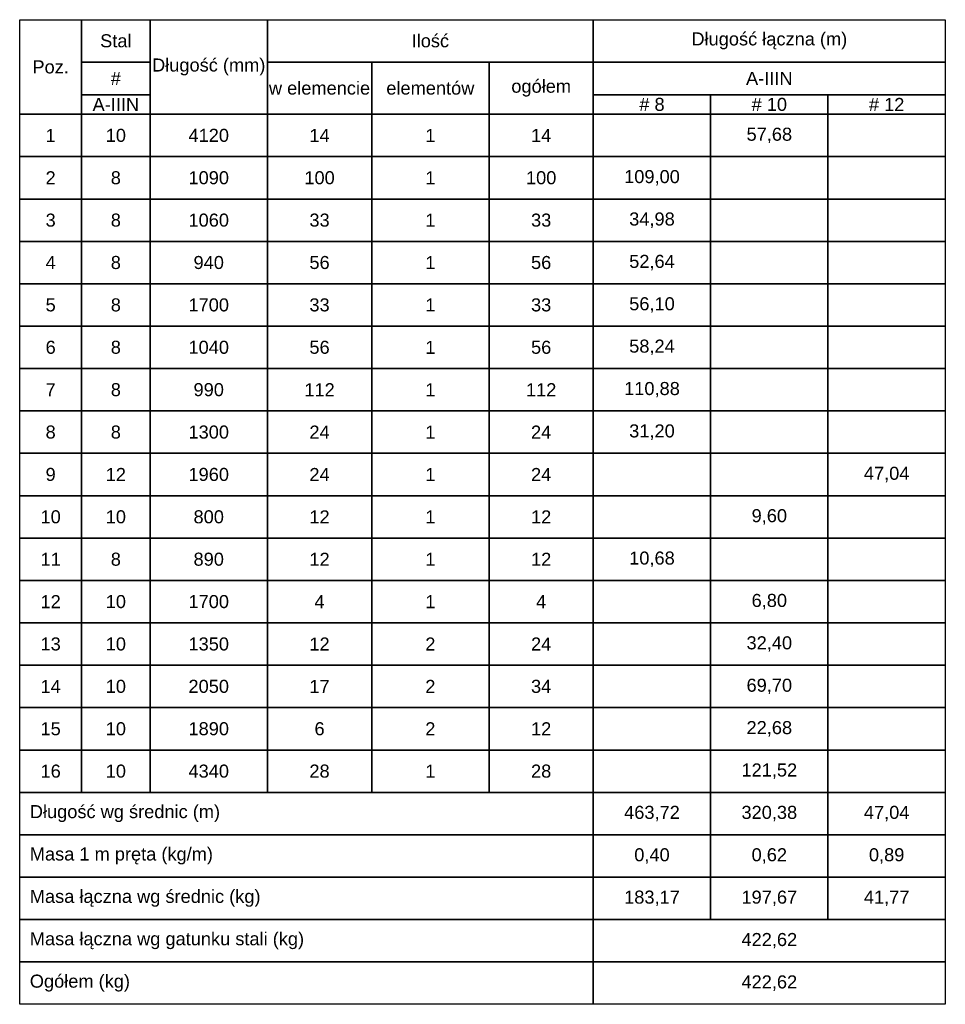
# Model space of a CAD drawing. Extents: x -1474 to 455485, y -109057 to 75879.
# Tile 21 of 22: x 426977 to 429817, y -80780 to -77760. Entities that reach past the tile are written whole.
import ezdxf

# ---------------------------------------------------------------- set-up
doc = ezdxf.new("R2010")
doc.units = 0
doc.header["$LTSCALE"] = 10
doc.header["$MEASUREMENT"] = 0
doc.layers.add('RCAD_tabele zbrojenia', color=7, linetype='Continuous')
doc.styles.add('style2', font='arial.ttf', dxfattribs={"height": 40})

msp = doc.modelspace()

# ---------------------------------------------------------------- linework, layer by layer
at = {"layer": 'RCAD_tabele zbrojenia', "color": 242}
for p, q in [((426976.9252, -77759.64771), (429816.9252, -77759.64771)), ((426976.9252, -80779.64771), (426976.9252, -77759.64771)), ((426976.9252, -77759.64771), (427166.9252, -77759.64771)), ((426976.9252, -78049.64771), (426976.9252, -77759.64771)), ((427166.9252, -77759.64771), (427166.9252, -78049.64771)), ((427166.9252, -77759.64771), (427376.9252, -77759.64771)), ((427166.9252, -77889.64771), (427166.9252, -77759.64771)), ((427376.9252, -77759.64771), (427736.9252, -77759.64771)), ((427376.9252, -78049.64771), (427376.9252, -77759.64771)), ((427376.9252, -77759.64771), (427376.9252, -77889.64771)), ((427736.9252, -77759.64771), (427736.9252, -78049.64771)), ((427736.9252, -77759.64771), (428736.9252, -77759.64771)), ((427736.9252, -77889.64771), (427736.9252, -77759.64771)), ((428736.9252, -77759.64771), (428736.9252, -77889.64771)), ((428736.9252, -77759.64771), (429816.9252, -77759.64771)), ((428736.9252, -77889.64771), (428736.9252, -77759.64771)), ((429816.9252, -77759.64771), (429816.9252, -80779.64771)), ((429816.9252, -77759.64771), (429816.9252, -77889.64771)), ((427376.9252, -77889.64771), (427166.9252, -77889.64771)), ((427166.9252, -77889.64771), (427376.9252, -77889.64771)), ((427166.9252, -77989.64771), (427166.9252, -77889.64771)), ((427376.9252, -77889.64771), (427376.9252, -77989.64771)), ((428736.9252, -77889.64771), (427736.9252, -77889.64771)), ((427736.9252, -77889.64771), (428056.9252, -77889.64771)), ((427736.9252, -78049.64771), (427736.9252, -77889.64771)), ((428056.9252, -77889.64771), (428416.9252, -77889.64771)), ((428056.9252, -78049.64771), (428056.9252, -77889.64771)), ((428056.9252, -77889.64771), (428056.9252, -78049.64771)), ((428416.9252, -77889.64771), (428736.9252, -77889.64771)), ((428416.9252, -78049.64771), (428416.9252, -77889.64771)), ((428416.9252, -77889.64771), (428416.9252, -78049.64771)), ((428736.9252, -77889.64771), (428736.9252, -78049.64771)), ((429816.9252, -77889.64771), (428736.9252, -77889.64771)), ((428736.9252, -77889.64771), (429816.9252, -77889.64771)), ((428736.9252, -77989.64771), (428736.9252, -77889.64771)), ((429816.9252, -77889.64771), (429816.9252, -77989.64771)), ((427376.9252, -77989.64771), (427166.9252, -77989.64771)), ((427166.9252, -77989.64771), (427376.9252, -77989.64771)), ((427166.9252, -78049.64771), (427166.9252, -77989.64771)), ((427376.9252, -77989.64771), (427376.9252, -78049.64771)), ((429816.9252, -77989.64771), (428736.9252, -77989.64771)), ((428736.9252, -77989.64771), (429096.9252, -77989.64771)), ((428736.9252, -78049.64771), (428736.9252, -77989.64771)), ((429096.9252, -77989.64771), (429096.9252, -78049.64771)), ((429096.9252, -77989.64771), (429456.9252, -77989.64771)), ((429096.9252, -78049.64771), (429096.9252, -77989.64771)), ((429456.9252, -77989.64771), (429456.9252, -78049.64771)), ((429456.9252, -77989.64771), (429816.9252, -77989.64771)), ((429456.9252, -78049.64771), (429456.9252, -77989.64771)), ((429816.9252, -77989.64771), (429816.9252, -78049.64771)), ((427166.9252, -78049.64771), (426976.9252, -78049.64771)), ((426976.9252, -78049.64771), (427166.9252, -78049.64771)), ((426976.9252, -78179.64771), (426976.9252, -78049.64771)), ((427376.9252, -78049.64771), (427166.9252, -78049.64771)), ((427166.9252, -78049.64771), (427166.9252, -78179.64771)), ((427166.9252, -78049.64771), (427376.9252, -78049.64771)), ((427166.9252, -78179.64771), (427166.9252, -78049.64771)), ((427736.9252, -78049.64771), (427376.9252, -78049.64771)), ((427376.9252, -78049.64771), (427376.9252, -78179.64771)), ((427376.9252, -78049.64771), (427736.9252, -78049.64771)), ((427376.9252, -78179.64771), (427376.9252, -78049.64771)), ((428056.9252, -78049.64771), (427736.9252, -78049.64771)), ((427736.9252, -78049.64771), (427736.9252, -78179.64771)), ((427736.9252, -78049.64771), (428056.9252, -78049.64771)), ((427736.9252, -78179.64771), (427736.9252, -78049.64771)), ((428416.9252, -78049.64771), (428056.9252, -78049.64771)), ((428056.9252, -78049.64771), (428056.9252, -78179.64771)), ((428056.9252, -78049.64771), (428416.9252, -78049.64771)), ((428056.9252, -78179.64771), (428056.9252, -78049.64771)), ((428736.9252, -78049.64771), (428416.9252, -78049.64771)), ((428416.9252, -78049.64771), (428416.9252, -78179.64771)), ((428416.9252, -78049.64771), (428736.9252, -78049.64771)), ((428416.9252, -78179.64771), (428416.9252, -78049.64771)), ((429096.9252, -78049.64771), (428736.9252, -78049.64771)), ((428736.9252, -78049.64771), (428736.9252, -78179.64771)), ((428736.9252, -78049.64771), (429096.9252, -78049.64771)), ((428736.9252, -78179.64771), (428736.9252, -78049.64771)), ((429456.9252, -78049.64771), (429096.9252, -78049.64771)), ((429096.9252, -78049.64771), (429096.9252, -78179.64771)), ((429096.9252, -78049.64771), (429456.9252, -78049.64771)), ((429096.9252, -78179.64771), (429096.9252, -78049.64771)), ((429816.9252, -78049.64771), (429456.9252, -78049.64771)), ((429456.9252, -78049.64771), (429456.9252, -78179.64771)), ((429456.9252, -78049.64771), (429816.9252, -78049.64771)), ((429456.9252, -78179.64771), (429456.9252, -78049.64771)), ((429816.9252, -78049.64771), (429816.9252, -78179.64771)), ((427166.9252, -78179.64771), (426976.9252, -78179.64771)), ((426976.9252, -78179.64771), (427166.9252, -78179.64771)), ((426976.9252, -78309.64771), (426976.9252, -78179.64771)), ((427376.9252, -78179.64771), (427166.9252, -78179.64771)), ((427166.9252, -78179.64771), (427166.9252, -78309.64771)), ((427166.9252, -78179.64771), (427376.9252, -78179.64771)), ((427166.9252, -78309.64771), (427166.9252, -78179.64771)), ((427736.9252, -78179.64771), (427376.9252, -78179.64771)), ((427376.9252, -78179.64771), (427376.9252, -78309.64771)), ((427376.9252, -78179.64771), (427736.9252, -78179.64771)), ((427376.9252, -78309.64771), (427376.9252, -78179.64771)), ((428056.9252, -78179.64771), (427736.9252, -78179.64771)), ((427736.9252, -78179.64771), (427736.9252, -78309.64771)), ((427736.9252, -78179.64771), (428056.9252, -78179.64771)), ((427736.9252, -78309.64771), (427736.9252, -78179.64771)), ((428416.9252, -78179.64771), (428056.9252, -78179.64771)), ((428056.9252, -78179.64771), (428056.9252, -78309.64771)), ((428056.9252, -78179.64771), (428416.9252, -78179.64771)), ((428056.9252, -78309.64771), (428056.9252, -78179.64771)), ((428736.9252, -78179.64771), (428416.9252, -78179.64771)), ((428416.9252, -78179.64771), (428416.9252, -78309.64771)), ((428416.9252, -78179.64771), (428736.9252, -78179.64771)), ((428416.9252, -78309.64771), (428416.9252, -78179.64771)), ((429096.9252, -78179.64771), (428736.9252, -78179.64771)), ((428736.9252, -78179.64771), (428736.9252, -78309.64771)), ((428736.9252, -78179.64771), (429096.9252, -78179.64771)), ((428736.9252, -78309.64771), (428736.9252, -78179.64771)), ((429456.9252, -78179.64771), (429096.9252, -78179.64771)), ((429096.9252, -78179.64771), (429096.9252, -78309.64771)), ((429096.9252, -78179.64771), (429456.9252, -78179.64771)), ((429096.9252, -78309.64771), (429096.9252, -78179.64771)), ((429816.9252, -78179.64771), (429456.9252, -78179.64771)), ((429456.9252, -78179.64771), (429456.9252, -78309.64771)), ((429456.9252, -78179.64771), (429816.9252, -78179.64771)), ((429456.9252, -78309.64771), (429456.9252, -78179.64771)), ((429816.9252, -78179.64771), (429816.9252, -78309.64771)), ((427166.9252, -78309.64771), (426976.9252, -78309.64771)), ((426976.9252, -78309.64771), (427166.9252, -78309.64771)), ((426976.9252, -78439.64771), (426976.9252, -78309.64771)), ((427376.9252, -78309.64771), (427166.9252, -78309.64771)), ((427166.9252, -78309.64771), (427166.9252, -78439.64771)), ((427166.9252, -78309.64771), (427376.9252, -78309.64771)), ((427166.9252, -78439.64771), (427166.9252, -78309.64771)), ((427736.9252, -78309.64771), (427376.9252, -78309.64771)), ((427376.9252, -78309.64771), (427376.9252, -78439.64771)), ((427376.9252, -78309.64771), (427736.9252, -78309.64771)), ((427376.9252, -78439.64771), (427376.9252, -78309.64771)), ((428056.9252, -78309.64771), (427736.9252, -78309.64771)), ((427736.9252, -78309.64771), (427736.9252, -78439.64771)), ((427736.9252, -78309.64771), (428056.9252, -78309.64771)), ((427736.9252, -78439.64771), (427736.9252, -78309.64771)), ((428416.9252, -78309.64771), (428056.9252, -78309.64771)), ((428056.9252, -78309.64771), (428056.9252, -78439.64771)), ((428056.9252, -78309.64771), (428416.9252, -78309.64771)), ((428056.9252, -78439.64771), (428056.9252, -78309.64771)), ((428736.9252, -78309.64771), (428416.9252, -78309.64771)), ((428416.9252, -78309.64771), (428416.9252, -78439.64771)), ((428416.9252, -78309.64771), (428736.9252, -78309.64771)), ((428416.9252, -78439.64771), (428416.9252, -78309.64771)), ((429096.9252, -78309.64771), (428736.9252, -78309.64771)), ((428736.9252, -78309.64771), (428736.9252, -78439.64771)), ((428736.9252, -78309.64771), (429096.9252, -78309.64771)), ((428736.9252, -78439.64771), (428736.9252, -78309.64771)), ((429456.9252, -78309.64771), (429096.9252, -78309.64771)), ((429096.9252, -78309.64771), (429096.9252, -78439.64771)), ((429096.9252, -78309.64771), (429456.9252, -78309.64771)), ((429096.9252, -78439.64771), (429096.9252, -78309.64771)), ((429816.9252, -78309.64771), (429456.9252, -78309.64771)), ((429456.9252, -78309.64771), (429456.9252, -78439.64771)), ((429456.9252, -78309.64771), (429816.9252, -78309.64771)), ((429456.9252, -78439.64771), (429456.9252, -78309.64771)), ((429816.9252, -78309.64771), (429816.9252, -78439.64771)), ((427166.9252, -78439.64771), (426976.9252, -78439.64771)), ((426976.9252, -78439.64771), (427166.9252, -78439.64771)), ((426976.9252, -78569.64771), (426976.9252, -78439.64771)), ((427376.9252, -78439.64771), (427166.9252, -78439.64771)), ((427166.9252, -78439.64771), (427166.9252, -78569.64771)), ((427166.9252, -78439.64771), (427376.9252, -78439.64771)), ((427166.9252, -78569.64771), (427166.9252, -78439.64771)), ((427736.9252, -78439.64771), (427376.9252, -78439.64771)), ((427376.9252, -78439.64771), (427376.9252, -78569.64771)), ((427376.9252, -78439.64771), (427736.9252, -78439.64771)), ((427376.9252, -78569.64771), (427376.9252, -78439.64771)), ((428056.9252, -78439.64771), (427736.9252, -78439.64771)), ((427736.9252, -78439.64771), (427736.9252, -78569.64771)), ((427736.9252, -78439.64771), (428056.9252, -78439.64771)), ((427736.9252, -78569.64771), (427736.9252, -78439.64771)), ((428416.9252, -78439.64771), (428056.9252, -78439.64771)), ((428056.9252, -78439.64771), (428056.9252, -78569.64771)), ((428056.9252, -78439.64771), (428416.9252, -78439.64771)), ((428056.9252, -78569.64771), (428056.9252, -78439.64771)), ((428736.9252, -78439.64771), (428416.9252, -78439.64771)), ((428416.9252, -78439.64771), (428416.9252, -78569.64771)), ((428416.9252, -78439.64771), (428736.9252, -78439.64771)), ((428416.9252, -78569.64771), (428416.9252, -78439.64771)), ((429096.9252, -78439.64771), (428736.9252, -78439.64771)), ((428736.9252, -78439.64771), (428736.9252, -78569.64771)), ((428736.9252, -78439.64771), (429096.9252, -78439.64771)), ((428736.9252, -78569.64771), (428736.9252, -78439.64771)), ((429456.9252, -78439.64771), (429096.9252, -78439.64771)), ((429096.9252, -78439.64771), (429096.9252, -78569.64771)), ((429096.9252, -78439.64771), (429456.9252, -78439.64771)), ((429096.9252, -78569.64771), (429096.9252, -78439.64771)), ((429816.9252, -78439.64771), (429456.9252, -78439.64771)), ((429456.9252, -78439.64771), (429456.9252, -78569.64771)), ((429456.9252, -78439.64771), (429816.9252, -78439.64771)), ((429456.9252, -78569.64771), (429456.9252, -78439.64771)), ((429816.9252, -78439.64771), (429816.9252, -78569.64771)), ((427166.9252, -78569.64771), (426976.9252, -78569.64771)), ((426976.9252, -78569.64771), (427166.9252, -78569.64771)), ((426976.9252, -78699.64771), (426976.9252, -78569.64771)), ((427376.9252, -78569.64771), (427166.9252, -78569.64771)), ((427166.9252, -78569.64771), (427166.9252, -78699.64771)), ((427166.9252, -78569.64771), (427376.9252, -78569.64771)), ((427166.9252, -78699.64771), (427166.9252, -78569.64771)), ((427736.9252, -78569.64771), (427376.9252, -78569.64771)), ((427376.9252, -78569.64771), (427376.9252, -78699.64771)), ((427376.9252, -78569.64771), (427736.9252, -78569.64771)), ((427376.9252, -78699.64771), (427376.9252, -78569.64771)), ((428056.9252, -78569.64771), (427736.9252, -78569.64771)), ((427736.9252, -78569.64771), (427736.9252, -78699.64771)), ((427736.9252, -78569.64771), (428056.9252, -78569.64771)), ((427736.9252, -78699.64771), (427736.9252, -78569.64771)), ((428416.9252, -78569.64771), (428056.9252, -78569.64771)), ((428056.9252, -78569.64771), (428056.9252, -78699.64771)), ((428056.9252, -78569.64771), (428416.9252, -78569.64771)), ((428056.9252, -78699.64771), (428056.9252, -78569.64771)), ((428736.9252, -78569.64771), (428416.9252, -78569.64771)), ((428416.9252, -78569.64771), (428416.9252, -78699.64771)), ((428416.9252, -78569.64771), (428736.9252, -78569.64771)), ((428416.9252, -78699.64771), (428416.9252, -78569.64771)), ((429096.9252, -78569.64771), (428736.9252, -78569.64771)), ((428736.9252, -78569.64771), (428736.9252, -78699.64771)), ((428736.9252, -78569.64771), (429096.9252, -78569.64771)), ((428736.9252, -78699.64771), (428736.9252, -78569.64771)), ((429456.9252, -78569.64771), (429096.9252, -78569.64771)), ((429096.9252, -78569.64771), (429096.9252, -78699.64771)), ((429096.9252, -78569.64771), (429456.9252, -78569.64771)), ((429096.9252, -78699.64771), (429096.9252, -78569.64771)), ((429816.9252, -78569.64771), (429456.9252, -78569.64771)), ((429456.9252, -78569.64771), (429456.9252, -78699.64771)), ((429456.9252, -78569.64771), (429816.9252, -78569.64771)), ((429456.9252, -78699.64771), (429456.9252, -78569.64771)), ((429816.9252, -78569.64771), (429816.9252, -78699.64771)), ((427166.9252, -78699.64771), (426976.9252, -78699.64771)), ((426976.9252, -78699.64771), (427166.9252, -78699.64771)), ((426976.9252, -78829.64771), (426976.9252, -78699.64771)), ((427376.9252, -78699.64771), (427166.9252, -78699.64771)), ((427166.9252, -78699.64771), (427166.9252, -78829.64771)), ((427166.9252, -78699.64771), (427376.9252, -78699.64771)), ((427166.9252, -78829.64771), (427166.9252, -78699.64771)), ((427736.9252, -78699.64771), (427376.9252, -78699.64771)), ((427376.9252, -78699.64771), (427376.9252, -78829.64771)), ((427376.9252, -78699.64771), (427736.9252, -78699.64771)), ((427376.9252, -78829.64771), (427376.9252, -78699.64771)), ((428056.9252, -78699.64771), (427736.9252, -78699.64771)), ((427736.9252, -78699.64771), (427736.9252, -78829.64771)), ((427736.9252, -78699.64771), (428056.9252, -78699.64771)), ((427736.9252, -78829.64771), (427736.9252, -78699.64771)), ((428416.9252, -78699.64771), (428056.9252, -78699.64771)), ((428056.9252, -78699.64771), (428056.9252, -78829.64771)), ((428056.9252, -78699.64771), (428416.9252, -78699.64771)), ((428056.9252, -78829.64771), (428056.9252, -78699.64771)), ((428736.9252, -78699.64771), (428416.9252, -78699.64771)), ((428416.9252, -78699.64771), (428416.9252, -78829.64771)), ((428416.9252, -78699.64771), (428736.9252, -78699.64771)), ((428416.9252, -78829.64771), (428416.9252, -78699.64771)), ((429096.9252, -78699.64771), (428736.9252, -78699.64771)), ((428736.9252, -78699.64771), (428736.9252, -78829.64771)), ((428736.9252, -78699.64771), (429096.9252, -78699.64771)), ((428736.9252, -78829.64771), (428736.9252, -78699.64771)), ((429456.9252, -78699.64771), (429096.9252, -78699.64771)), ((429096.9252, -78699.64771), (429096.9252, -78829.64771)), ((429096.9252, -78699.64771), (429456.9252, -78699.64771)), ((429096.9252, -78829.64771), (429096.9252, -78699.64771)), ((429816.9252, -78699.64771), (429456.9252, -78699.64771)), ((429456.9252, -78699.64771), (429456.9252, -78829.64771)), ((429456.9252, -78699.64771), (429816.9252, -78699.64771)), ((429456.9252, -78829.64771), (429456.9252, -78699.64771)), ((429816.9252, -78699.64771), (429816.9252, -78829.64771)), ((427166.9252, -78829.64771), (426976.9252, -78829.64771)), ((426976.9252, -78829.64771), (427166.9252, -78829.64771)), ((426976.9252, -78959.64771), (426976.9252, -78829.64771)), ((427376.9252, -78829.64771), (427166.9252, -78829.64771)), ((427166.9252, -78829.64771), (427166.9252, -78959.64771)), ((427166.9252, -78829.64771), (427376.9252, -78829.64771)), ((427166.9252, -78959.64771), (427166.9252, -78829.64771)), ((427736.9252, -78829.64771), (427376.9252, -78829.64771)), ((427376.9252, -78829.64771), (427376.9252, -78959.64771)), ((427376.9252, -78829.64771), (427736.9252, -78829.64771)), ((427376.9252, -78959.64771), (427376.9252, -78829.64771)), ((428056.9252, -78829.64771), (427736.9252, -78829.64771)), ((427736.9252, -78829.64771), (427736.9252, -78959.64771)), ((427736.9252, -78829.64771), (428056.9252, -78829.64771)), ((427736.9252, -78959.64771), (427736.9252, -78829.64771)), ((428416.9252, -78829.64771), (428056.9252, -78829.64771)), ((428056.9252, -78829.64771), (428056.9252, -78959.64771)), ((428056.9252, -78829.64771), (428416.9252, -78829.64771)), ((428056.9252, -78959.64771), (428056.9252, -78829.64771)), ((428736.9252, -78829.64771), (428416.9252, -78829.64771)), ((428416.9252, -78829.64771), (428416.9252, -78959.64771)), ((428416.9252, -78829.64771), (428736.9252, -78829.64771)), ((428416.9252, -78959.64771), (428416.9252, -78829.64771)), ((429096.9252, -78829.64771), (428736.9252, -78829.64771)), ((428736.9252, -78829.64771), (428736.9252, -78959.64771)), ((428736.9252, -78829.64771), (429096.9252, -78829.64771)), ((428736.9252, -78959.64771), (428736.9252, -78829.64771)), ((429456.9252, -78829.64771), (429096.9252, -78829.64771)), ((429096.9252, -78829.64771), (429096.9252, -78959.64771)), ((429096.9252, -78829.64771), (429456.9252, -78829.64771)), ((429096.9252, -78959.64771), (429096.9252, -78829.64771)), ((429816.9252, -78829.64771), (429456.9252, -78829.64771)), ((429456.9252, -78829.64771), (429456.9252, -78959.64771)), ((429456.9252, -78829.64771), (429816.9252, -78829.64771)), ((429456.9252, -78959.64771), (429456.9252, -78829.64771)), ((429816.9252, -78829.64771), (429816.9252, -78959.64771)), ((427166.9252, -78959.64771), (426976.9252, -78959.64771)), ((426976.9252, -78959.64771), (427166.9252, -78959.64771)), ((426976.9252, -79089.64771), (426976.9252, -78959.64771)), ((427376.9252, -78959.64771), (427166.9252, -78959.64771)), ((427166.9252, -78959.64771), (427166.9252, -79089.64771)), ((427166.9252, -78959.64771), (427376.9252, -78959.64771)), ((427166.9252, -79089.64771), (427166.9252, -78959.64771)), ((427736.9252, -78959.64771), (427376.9252, -78959.64771)), ((427376.9252, -78959.64771), (427376.9252, -79089.64771)), ((427376.9252, -78959.64771), (427736.9252, -78959.64771)), ((427376.9252, -79089.64771), (427376.9252, -78959.64771)), ((428056.9252, -78959.64771), (427736.9252, -78959.64771)), ((427736.9252, -78959.64771), (427736.9252, -79089.64771)), ((427736.9252, -78959.64771), (428056.9252, -78959.64771)), ((427736.9252, -79089.64771), (427736.9252, -78959.64771)), ((428416.9252, -78959.64771), (428056.9252, -78959.64771)), ((428056.9252, -78959.64771), (428056.9252, -79089.64771)), ((428056.9252, -78959.64771), (428416.9252, -78959.64771)), ((428056.9252, -79089.64771), (428056.9252, -78959.64771)), ((428736.9252, -78959.64771), (428416.9252, -78959.64771)), ((428416.9252, -78959.64771), (428416.9252, -79089.64771)), ((428416.9252, -78959.64771), (428736.9252, -78959.64771)), ((428416.9252, -79089.64771), (428416.9252, -78959.64771)), ((429096.9252, -78959.64771), (428736.9252, -78959.64771)), ((428736.9252, -78959.64771), (428736.9252, -79089.64771)), ((428736.9252, -78959.64771), (429096.9252, -78959.64771)), ((428736.9252, -79089.64771), (428736.9252, -78959.64771)), ((429456.9252, -78959.64771), (429096.9252, -78959.64771)), ((429096.9252, -78959.64771), (429096.9252, -79089.64771)), ((429096.9252, -78959.64771), (429456.9252, -78959.64771)), ((429096.9252, -79089.64771), (429096.9252, -78959.64771)), ((429816.9252, -78959.64771), (429456.9252, -78959.64771)), ((429456.9252, -78959.64771), (429456.9252, -79089.64771)), ((429456.9252, -78959.64771), (429816.9252, -78959.64771)), ((429456.9252, -79089.64771), (429456.9252, -78959.64771)), ((429816.9252, -78959.64771), (429816.9252, -79089.64771)), ((427166.9252, -79089.64771), (426976.9252, -79089.64771)), ((426976.9252, -79089.64771), (427166.9252, -79089.64771)), ((426976.9252, -79219.64771), (426976.9252, -79089.64771)), ((427376.9252, -79089.64771), (427166.9252, -79089.64771)), ((427166.9252, -79089.64771), (427166.9252, -79219.64771)), ((427166.9252, -79089.64771), (427376.9252, -79089.64771)), ((427166.9252, -79219.64771), (427166.9252, -79089.64771)), ((427736.9252, -79089.64771), (427376.9252, -79089.64771)), ((427376.9252, -79089.64771), (427376.9252, -79219.64771)), ((427376.9252, -79089.64771), (427736.9252, -79089.64771)), ((427376.9252, -79219.64771), (427376.9252, -79089.64771)), ((428056.9252, -79089.64771), (427736.9252, -79089.64771)), ((427736.9252, -79089.64771), (427736.9252, -79219.64771)), ((427736.9252, -79089.64771), (428056.9252, -79089.64771)), ((427736.9252, -79219.64771), (427736.9252, -79089.64771)), ((428416.9252, -79089.64771), (428056.9252, -79089.64771)), ((428056.9252, -79089.64771), (428056.9252, -79219.64771)), ((428056.9252, -79089.64771), (428416.9252, -79089.64771)), ((428056.9252, -79219.64771), (428056.9252, -79089.64771)), ((428736.9252, -79089.64771), (428416.9252, -79089.64771)), ((428416.9252, -79089.64771), (428416.9252, -79219.64771)), ((428416.9252, -79089.64771), (428736.9252, -79089.64771)), ((428416.9252, -79219.64771), (428416.9252, -79089.64771)), ((429096.9252, -79089.64771), (428736.9252, -79089.64771)), ((428736.9252, -79089.64771), (428736.9252, -79219.64771)), ((428736.9252, -79089.64771), (429096.9252, -79089.64771)), ((428736.9252, -79219.64771), (428736.9252, -79089.64771)), ((429456.9252, -79089.64771), (429096.9252, -79089.64771)), ((429096.9252, -79089.64771), (429096.9252, -79219.64771)), ((429096.9252, -79089.64771), (429456.9252, -79089.64771)), ((429096.9252, -79219.64771), (429096.9252, -79089.64771)), ((429816.9252, -79089.64771), (429456.9252, -79089.64771)), ((429456.9252, -79089.64771), (429456.9252, -79219.64771)), ((429456.9252, -79089.64771), (429816.9252, -79089.64771)), ((429456.9252, -79219.64771), (429456.9252, -79089.64771)), ((429816.9252, -79089.64771), (429816.9252, -79219.64771)), ((427166.9252, -79219.64771), (426976.9252, -79219.64771)), ((426976.9252, -79219.64771), (427166.9252, -79219.64771)), ((426976.9252, -79349.64771), (426976.9252, -79219.64771)), ((427376.9252, -79219.64771), (427166.9252, -79219.64771)), ((427166.9252, -79219.64771), (427166.9252, -79349.64771)), ((427166.9252, -79219.64771), (427376.9252, -79219.64771)), ((427166.9252, -79349.64771), (427166.9252, -79219.64771)), ((427736.9252, -79219.64771), (427376.9252, -79219.64771)), ((427376.9252, -79219.64771), (427376.9252, -79349.64771)), ((427376.9252, -79219.64771), (427736.9252, -79219.64771)), ((427376.9252, -79349.64771), (427376.9252, -79219.64771)), ((428056.9252, -79219.64771), (427736.9252, -79219.64771)), ((427736.9252, -79219.64771), (427736.9252, -79349.64771)), ((427736.9252, -79219.64771), (428056.9252, -79219.64771)), ((427736.9252, -79349.64771), (427736.9252, -79219.64771)), ((428416.9252, -79219.64771), (428056.9252, -79219.64771)), ((428056.9252, -79219.64771), (428056.9252, -79349.64771)), ((428056.9252, -79219.64771), (428416.9252, -79219.64771)), ((428056.9252, -79349.64771), (428056.9252, -79219.64771)), ((428736.9252, -79219.64771), (428416.9252, -79219.64771)), ((428416.9252, -79219.64771), (428416.9252, -79349.64771)), ((428416.9252, -79219.64771), (428736.9252, -79219.64771)), ((428416.9252, -79349.64771), (428416.9252, -79219.64771)), ((429096.9252, -79219.64771), (428736.9252, -79219.64771)), ((428736.9252, -79219.64771), (428736.9252, -79349.64771)), ((428736.9252, -79219.64771), (429096.9252, -79219.64771)), ((428736.9252, -79349.64771), (428736.9252, -79219.64771)), ((429456.9252, -79219.64771), (429096.9252, -79219.64771)), ((429096.9252, -79219.64771), (429096.9252, -79349.64771)), ((429096.9252, -79219.64771), (429456.9252, -79219.64771)), ((429096.9252, -79349.64771), (429096.9252, -79219.64771)), ((429816.9252, -79219.64771), (429456.9252, -79219.64771)), ((429456.9252, -79219.64771), (429456.9252, -79349.64771)), ((429456.9252, -79219.64771), (429816.9252, -79219.64771)), ((429456.9252, -79349.64771), (429456.9252, -79219.64771)), ((429816.9252, -79219.64771), (429816.9252, -79349.64771)), ((427166.9252, -79349.64771), (426976.9252, -79349.64771)), ((426976.9252, -79349.64771), (427166.9252, -79349.64771)), ((426976.9252, -79479.64771), (426976.9252, -79349.64771)), ((427376.9252, -79349.64771), (427166.9252, -79349.64771)), ((427166.9252, -79349.64771), (427166.9252, -79479.64771)), ((427166.9252, -79349.64771), (427376.9252, -79349.64771)), ((427166.9252, -79479.64771), (427166.9252, -79349.64771)), ((427736.9252, -79349.64771), (427376.9252, -79349.64771)), ((427376.9252, -79349.64771), (427376.9252, -79479.64771)), ((427376.9252, -79349.64771), (427736.9252, -79349.64771)), ((427376.9252, -79479.64771), (427376.9252, -79349.64771)), ((428056.9252, -79349.64771), (427736.9252, -79349.64771)), ((427736.9252, -79349.64771), (427736.9252, -79479.64771)), ((427736.9252, -79349.64771), (428056.9252, -79349.64771)), ((427736.9252, -79479.64771), (427736.9252, -79349.64771)), ((428416.9252, -79349.64771), (428056.9252, -79349.64771)), ((428056.9252, -79349.64771), (428056.9252, -79479.64771)), ((428056.9252, -79349.64771), (428416.9252, -79349.64771)), ((428056.9252, -79479.64771), (428056.9252, -79349.64771)), ((428736.9252, -79349.64771), (428416.9252, -79349.64771)), ((428416.9252, -79349.64771), (428416.9252, -79479.64771)), ((428416.9252, -79349.64771), (428736.9252, -79349.64771)), ((428416.9252, -79479.64771), (428416.9252, -79349.64771)), ((429096.9252, -79349.64771), (428736.9252, -79349.64771)), ((428736.9252, -79349.64771), (428736.9252, -79479.64771)), ((428736.9252, -79349.64771), (429096.9252, -79349.64771)), ((428736.9252, -79479.64771), (428736.9252, -79349.64771)), ((429456.9252, -79349.64771), (429096.9252, -79349.64771)), ((429096.9252, -79349.64771), (429096.9252, -79479.64771)), ((429096.9252, -79349.64771), (429456.9252, -79349.64771)), ((429096.9252, -79479.64771), (429096.9252, -79349.64771)), ((429816.9252, -79349.64771), (429456.9252, -79349.64771)), ((429456.9252, -79349.64771), (429456.9252, -79479.64771)), ((429456.9252, -79349.64771), (429816.9252, -79349.64771)), ((429456.9252, -79479.64771), (429456.9252, -79349.64771)), ((429816.9252, -79349.64771), (429816.9252, -79479.64771)), ((427166.9252, -79479.64771), (426976.9252, -79479.64771)), ((426976.9252, -79479.64771), (427166.9252, -79479.64771)), ((426976.9252, -79609.64771), (426976.9252, -79479.64771)), ((427376.9252, -79479.64771), (427166.9252, -79479.64771)), ((427166.9252, -79479.64771), (427166.9252, -79609.64771)), ((427166.9252, -79479.64771), (427376.9252, -79479.64771)), ((427166.9252, -79609.64771), (427166.9252, -79479.64771)), ((427736.9252, -79479.64771), (427376.9252, -79479.64771)), ((427376.9252, -79479.64771), (427376.9252, -79609.64771)), ((427376.9252, -79479.64771), (427736.9252, -79479.64771)), ((427376.9252, -79609.64771), (427376.9252, -79479.64771)), ((428056.9252, -79479.64771), (427736.9252, -79479.64771)), ((427736.9252, -79479.64771), (427736.9252, -79609.64771)), ((427736.9252, -79479.64771), (428056.9252, -79479.64771)), ((427736.9252, -79609.64771), (427736.9252, -79479.64771)), ((428416.9252, -79479.64771), (428056.9252, -79479.64771)), ((428056.9252, -79479.64771), (428056.9252, -79609.64771)), ((428056.9252, -79479.64771), (428416.9252, -79479.64771)), ((428056.9252, -79609.64771), (428056.9252, -79479.64771)), ((428736.9252, -79479.64771), (428416.9252, -79479.64771)), ((428416.9252, -79479.64771), (428416.9252, -79609.64771)), ((428416.9252, -79479.64771), (428736.9252, -79479.64771)), ((428416.9252, -79609.64771), (428416.9252, -79479.64771)), ((429096.9252, -79479.64771), (428736.9252, -79479.64771)), ((428736.9252, -79479.64771), (428736.9252, -79609.64771)), ((428736.9252, -79479.64771), (429096.9252, -79479.64771)), ((428736.9252, -79609.64771), (428736.9252, -79479.64771)), ((429456.9252, -79479.64771), (429096.9252, -79479.64771)), ((429096.9252, -79479.64771), (429096.9252, -79609.64771)), ((429096.9252, -79479.64771), (429456.9252, -79479.64771)), ((429096.9252, -79609.64771), (429096.9252, -79479.64771)), ((429816.9252, -79479.64771), (429456.9252, -79479.64771)), ((429456.9252, -79479.64771), (429456.9252, -79609.64771)), ((429456.9252, -79479.64771), (429816.9252, -79479.64771)), ((429456.9252, -79609.64771), (429456.9252, -79479.64771)), ((429816.9252, -79479.64771), (429816.9252, -79609.64771)), ((427166.9252, -79609.64771), (426976.9252, -79609.64771)), ((426976.9252, -79609.64771), (427166.9252, -79609.64771)), ((426976.9252, -79739.64771), (426976.9252, -79609.64771)), ((427376.9252, -79609.64771), (427166.9252, -79609.64771)), ((427166.9252, -79609.64771), (427166.9252, -79739.64771)), ((427166.9252, -79609.64771), (427376.9252, -79609.64771)), ((427166.9252, -79739.64771), (427166.9252, -79609.64771)), ((427736.9252, -79609.64771), (427376.9252, -79609.64771)), ((427376.9252, -79609.64771), (427376.9252, -79739.64771)), ((427376.9252, -79609.64771), (427736.9252, -79609.64771)), ((427376.9252, -79739.64771), (427376.9252, -79609.64771)), ((428056.9252, -79609.64771), (427736.9252, -79609.64771)), ((427736.9252, -79609.64771), (427736.9252, -79739.64771)), ((427736.9252, -79609.64771), (428056.9252, -79609.64771)), ((427736.9252, -79739.64771), (427736.9252, -79609.64771)), ((428416.9252, -79609.64771), (428056.9252, -79609.64771)), ((428056.9252, -79609.64771), (428056.9252, -79739.64771)), ((428056.9252, -79609.64771), (428416.9252, -79609.64771)), ((428056.9252, -79739.64771), (428056.9252, -79609.64771)), ((428736.9252, -79609.64771), (428416.9252, -79609.64771)), ((428416.9252, -79609.64771), (428416.9252, -79739.64771)), ((428416.9252, -79609.64771), (428736.9252, -79609.64771)), ((428416.9252, -79739.64771), (428416.9252, -79609.64771)), ((429096.9252, -79609.64771), (428736.9252, -79609.64771)), ((428736.9252, -79609.64771), (428736.9252, -79739.64771)), ((428736.9252, -79609.64771), (429096.9252, -79609.64771)), ((428736.9252, -79739.64771), (428736.9252, -79609.64771)), ((429456.9252, -79609.64771), (429096.9252, -79609.64771)), ((429096.9252, -79609.64771), (429096.9252, -79739.64771)), ((429096.9252, -79609.64771), (429456.9252, -79609.64771)), ((429096.9252, -79739.64771), (429096.9252, -79609.64771)), ((429816.9252, -79609.64771), (429456.9252, -79609.64771)), ((429456.9252, -79609.64771), (429456.9252, -79739.64771)), ((429456.9252, -79609.64771), (429816.9252, -79609.64771)), ((429456.9252, -79739.64771), (429456.9252, -79609.64771)), ((429816.9252, -79609.64771), (429816.9252, -79739.64771)), ((427166.9252, -79739.64771), (426976.9252, -79739.64771)), ((426976.9252, -79739.64771), (427166.9252, -79739.64771)), ((426976.9252, -79869.64771), (426976.9252, -79739.64771)), ((427376.9252, -79739.64771), (427166.9252, -79739.64771)), ((427166.9252, -79739.64771), (427166.9252, -79869.64771)), ((427166.9252, -79739.64771), (427376.9252, -79739.64771)), ((427166.9252, -79869.64771), (427166.9252, -79739.64771)), ((427736.9252, -79739.64771), (427376.9252, -79739.64771)), ((427376.9252, -79739.64771), (427376.9252, -79869.64771)), ((427376.9252, -79739.64771), (427736.9252, -79739.64771)), ((427376.9252, -79869.64771), (427376.9252, -79739.64771)), ((428056.9252, -79739.64771), (427736.9252, -79739.64771)), ((427736.9252, -79739.64771), (427736.9252, -79869.64771)), ((427736.9252, -79739.64771), (428056.9252, -79739.64771)), ((427736.9252, -79869.64771), (427736.9252, -79739.64771)), ((428416.9252, -79739.64771), (428056.9252, -79739.64771)), ((428056.9252, -79739.64771), (428056.9252, -79869.64771)), ((428056.9252, -79739.64771), (428416.9252, -79739.64771)), ((428056.9252, -79869.64771), (428056.9252, -79739.64771)), ((428736.9252, -79739.64771), (428416.9252, -79739.64771)), ((428416.9252, -79739.64771), (428416.9252, -79869.64771)), ((428416.9252, -79739.64771), (428736.9252, -79739.64771)), ((428416.9252, -79869.64771), (428416.9252, -79739.64771)), ((429096.9252, -79739.64771), (428736.9252, -79739.64771)), ((428736.9252, -79739.64771), (428736.9252, -79869.64771)), ((428736.9252, -79739.64771), (429096.9252, -79739.64771)), ((428736.9252, -79869.64771), (428736.9252, -79739.64771)), ((429456.9252, -79739.64771), (429096.9252, -79739.64771)), ((429096.9252, -79739.64771), (429096.9252, -79869.64771)), ((429096.9252, -79739.64771), (429456.9252, -79739.64771)), ((429096.9252, -79869.64771), (429096.9252, -79739.64771)), ((429816.9252, -79739.64771), (429456.9252, -79739.64771)), ((429456.9252, -79739.64771), (429456.9252, -79869.64771)), ((429456.9252, -79739.64771), (429816.9252, -79739.64771)), ((429456.9252, -79869.64771), (429456.9252, -79739.64771)), ((429816.9252, -79739.64771), (429816.9252, -79869.64771)), ((427166.9252, -79869.64771), (426976.9252, -79869.64771)), ((426976.9252, -79869.64771), (427166.9252, -79869.64771)), ((426976.9252, -79999.64771), (426976.9252, -79869.64771)), ((427376.9252, -79869.64771), (427166.9252, -79869.64771)), ((427166.9252, -79869.64771), (427166.9252, -79999.64771)), ((427166.9252, -79869.64771), (427376.9252, -79869.64771)), ((427166.9252, -79999.64771), (427166.9252, -79869.64771)), ((427736.9252, -79869.64771), (427376.9252, -79869.64771)), ((427376.9252, -79869.64771), (427376.9252, -79999.64771)), ((427376.9252, -79869.64771), (427736.9252, -79869.64771)), ((427376.9252, -79999.64771), (427376.9252, -79869.64771)), ((428056.9252, -79869.64771), (427736.9252, -79869.64771)), ((427736.9252, -79869.64771), (427736.9252, -79999.64771)), ((427736.9252, -79869.64771), (428056.9252, -79869.64771)), ((427736.9252, -79999.64771), (427736.9252, -79869.64771)), ((428416.9252, -79869.64771), (428056.9252, -79869.64771)), ((428056.9252, -79869.64771), (428056.9252, -79999.64771)), ((428056.9252, -79869.64771), (428416.9252, -79869.64771)), ((428056.9252, -79999.64771), (428056.9252, -79869.64771)), ((428736.9252, -79869.64771), (428416.9252, -79869.64771)), ((428416.9252, -79869.64771), (428416.9252, -79999.64771)), ((428416.9252, -79869.64771), (428736.9252, -79869.64771)), ((428416.9252, -79999.64771), (428416.9252, -79869.64771)), ((429096.9252, -79869.64771), (428736.9252, -79869.64771)), ((428736.9252, -79869.64771), (428736.9252, -79999.64771)), ((428736.9252, -79869.64771), (429096.9252, -79869.64771)), ((428736.9252, -79999.64771), (428736.9252, -79869.64771)), ((429456.9252, -79869.64771), (429096.9252, -79869.64771)), ((429096.9252, -79869.64771), (429096.9252, -79999.64771)), ((429096.9252, -79869.64771), (429456.9252, -79869.64771)), ((429096.9252, -79999.64771), (429096.9252, -79869.64771)), ((429816.9252, -79869.64771), (429456.9252, -79869.64771)), ((429456.9252, -79869.64771), (429456.9252, -79999.64771)), ((429456.9252, -79869.64771), (429816.9252, -79869.64771)), ((429456.9252, -79999.64771), (429456.9252, -79869.64771)), ((429816.9252, -79869.64771), (429816.9252, -79999.64771)), ((427166.9252, -79999.64771), (426976.9252, -79999.64771)), ((426976.9252, -79999.64771), (427166.9252, -79999.64771)), ((426976.9252, -80129.64771), (426976.9252, -79999.64771)), ((427376.9252, -79999.64771), (427166.9252, -79999.64771)), ((427166.9252, -79999.64771), (427166.9252, -80129.64771)), ((427166.9252, -79999.64771), (427376.9252, -79999.64771)), ((427166.9252, -80129.64771), (427166.9252, -79999.64771)), ((427736.9252, -79999.64771), (427376.9252, -79999.64771)), ((427376.9252, -79999.64771), (427376.9252, -80129.64771)), ((427376.9252, -79999.64771), (427736.9252, -79999.64771)), ((427376.9252, -80129.64771), (427376.9252, -79999.64771)), ((428056.9252, -79999.64771), (427736.9252, -79999.64771)), ((427736.9252, -79999.64771), (427736.9252, -80129.64771)), ((427736.9252, -79999.64771), (428056.9252, -79999.64771)), ((427736.9252, -80129.64771), (427736.9252, -79999.64771)), ((428416.9252, -79999.64771), (428056.9252, -79999.64771)), ((428056.9252, -79999.64771), (428056.9252, -80129.64771)), ((428056.9252, -79999.64771), (428416.9252, -79999.64771)), ((428056.9252, -80129.64771), (428056.9252, -79999.64771)), ((428736.9252, -79999.64771), (428416.9252, -79999.64771)), ((428416.9252, -79999.64771), (428416.9252, -80129.64771)), ((428416.9252, -79999.64771), (428736.9252, -79999.64771)), ((428416.9252, -80129.64771), (428416.9252, -79999.64771)), ((429096.9252, -79999.64771), (428736.9252, -79999.64771)), ((428736.9252, -79999.64771), (428736.9252, -80129.64771)), ((428736.9252, -79999.64771), (429096.9252, -79999.64771)), ((428736.9252, -80129.64771), (428736.9252, -79999.64771)), ((429456.9252, -79999.64771), (429096.9252, -79999.64771)), ((429096.9252, -79999.64771), (429096.9252, -80129.64771)), ((429096.9252, -79999.64771), (429456.9252, -79999.64771)), ((429096.9252, -80129.64771), (429096.9252, -79999.64771)), ((429816.9252, -79999.64771), (429456.9252, -79999.64771)), ((429456.9252, -79999.64771), (429456.9252, -80129.64771)), ((429456.9252, -79999.64771), (429816.9252, -79999.64771)), ((429456.9252, -80129.64771), (429456.9252, -79999.64771)), ((429816.9252, -79999.64771), (429816.9252, -80129.64771)), ((426976.9252, -80129.64771), (428736.9252, -80129.64771)), ((426976.9252, -80259.64771), (426976.9252, -80129.64771)), ((427166.9252, -80129.64771), (426976.9252, -80129.64771)), ((427376.9252, -80129.64771), (427166.9252, -80129.64771)), ((427736.9252, -80129.64771), (427376.9252, -80129.64771)), ((428056.9252, -80129.64771), (427736.9252, -80129.64771)), ((428416.9252, -80129.64771), (428056.9252, -80129.64771)), ((428736.9252, -80129.64771), (428416.9252, -80129.64771)), ((428736.9252, -80129.64771), (428736.9252, -80259.64771)), ((429096.9252, -80129.64771), (428736.9252, -80129.64771)), ((428736.9252, -80129.64771), (429096.9252, -80129.64771)), ((428736.9252, -80259.64771), (428736.9252, -80129.64771)), ((429456.9252, -80129.64771), (429096.9252, -80129.64771)), ((429096.9252, -80129.64771), (429096.9252, -80259.64771)), ((429096.9252, -80129.64771), (429456.9252, -80129.64771)), ((429096.9252, -80259.64771), (429096.9252, -80129.64771)), ((429816.9252, -80129.64771), (429456.9252, -80129.64771)), ((429456.9252, -80129.64771), (429456.9252, -80259.64771)), ((429456.9252, -80129.64771), (429816.9252, -80129.64771)), ((429456.9252, -80259.64771), (429456.9252, -80129.64771)), ((429816.9252, -80129.64771), (429816.9252, -80259.64771)), ((426976.9252, -80259.64771), (428736.9252, -80259.64771)), ((426976.9252, -80389.64771), (426976.9252, -80259.64771)), ((428736.9252, -80259.64771), (426976.9252, -80259.64771)), ((428736.9252, -80259.64771), (428736.9252, -80389.64771)), ((429096.9252, -80259.64771), (428736.9252, -80259.64771)), ((428736.9252, -80259.64771), (429096.9252, -80259.64771)), ((428736.9252, -80389.64771), (428736.9252, -80259.64771)), ((429456.9252, -80259.64771), (429096.9252, -80259.64771)), ((429096.9252, -80259.64771), (429096.9252, -80389.64771)), ((429096.9252, -80259.64771), (429456.9252, -80259.64771)), ((429096.9252, -80389.64771), (429096.9252, -80259.64771)), ((429816.9252, -80259.64771), (429456.9252, -80259.64771)), ((429456.9252, -80259.64771), (429456.9252, -80389.64771)), ((429456.9252, -80259.64771), (429816.9252, -80259.64771)), ((429456.9252, -80389.64771), (429456.9252, -80259.64771)), ((429816.9252, -80259.64771), (429816.9252, -80389.64771)), ((426976.9252, -80389.64771), (428736.9252, -80389.64771)), ((426976.9252, -80519.64771), (426976.9252, -80389.64771)), ((428736.9252, -80389.64771), (426976.9252, -80389.64771)), ((428736.9252, -80389.64771), (428736.9252, -80519.64771)), ((429096.9252, -80389.64771), (428736.9252, -80389.64771)), ((428736.9252, -80389.64771), (429096.9252, -80389.64771)), ((428736.9252, -80519.64771), (428736.9252, -80389.64771)), ((429456.9252, -80389.64771), (429096.9252, -80389.64771)), ((429096.9252, -80389.64771), (429096.9252, -80519.64771)), ((429096.9252, -80389.64771), (429456.9252, -80389.64771)), ((429096.9252, -80519.64771), (429096.9252, -80389.64771)), ((429816.9252, -80389.64771), (429456.9252, -80389.64771)), ((429456.9252, -80389.64771), (429456.9252, -80519.64771)), ((429456.9252, -80389.64771), (429816.9252, -80389.64771)), ((429456.9252, -80519.64771), (429456.9252, -80389.64771)), ((429816.9252, -80389.64771), (429816.9252, -80519.64771)), ((426976.9252, -80519.64771), (428736.9252, -80519.64771)), ((426976.9252, -80649.64771), (426976.9252, -80519.64771)), ((428736.9252, -80519.64771), (426976.9252, -80519.64771)), ((428736.9252, -80519.64771), (428736.9252, -80649.64771)), ((428736.9252, -80519.64771), (429816.9252, -80519.64771)), ((428736.9252, -80649.64771), (428736.9252, -80519.64771)), ((429096.9252, -80519.64771), (428736.9252, -80519.64771)), ((429456.9252, -80519.64771), (429096.9252, -80519.64771)), ((429816.9252, -80519.64771), (429456.9252, -80519.64771)), ((429816.9252, -80519.64771), (429816.9252, -80649.64771)), ((426976.9252, -80649.64771), (428736.9252, -80649.64771)), ((426976.9252, -80779.64771), (426976.9252, -80649.64771)), ((428736.9252, -80649.64771), (426976.9252, -80649.64771)), ((428736.9252, -80649.64771), (428736.9252, -80779.64771)), ((429816.9252, -80649.64771), (428736.9252, -80649.64771)), ((428736.9252, -80649.64771), (429816.9252, -80649.64771)), ((428736.9252, -80779.64771), (428736.9252, -80649.64771)), ((429816.9252, -80649.64771), (429816.9252, -80779.64771)), ((429816.9252, -80779.64771), (426976.9252, -80779.64771)), ((428736.9252, -80779.64771), (426976.9252, -80779.64771)), ((429816.9252, -80779.64771), (428736.9252, -80779.64771))]:
    msp.add_line(p, q, dxfattribs=at)

# ---------------------------------------------------------------- texts
at = {"layer": 'RCAD_tabele zbrojenia', "color": 3, "char_height": 40, "style": 'style2'}
for s, insert, width, attachment_point in [('Ilość', (428236.9252, -77824.64771), 1000, 5), ('Długość łączna (m)', (429276.9252, -77824.64771), 1080, 5), ('Stal', (427271.9252, -77824.64771), 210, 5), ('Długość (mm)', (427556.9252, -77904.64771), 360, 5), ('Poz.', (427071.9252, -77904.64771), 190, 5), ('#', (427271.9252, -77939.64771), 210, 5), ('A-IIIN', (429276.9252, -77939.64771), 1080, 5), ('w elemencie', (427896.9252, -77969.64771), 320, 5), ('elementów', (428236.9252, -77969.64771), 360, 5), ('ogółem', (428576.9252, -77969.64771), 320, 5), ('A-IIIN', (427271.9252, -78019.64771), 210, 5), ('# 8', (428916.9252, -78019.64771), 360, 5), ('# 10', (429276.9252, -78019.64771), 360, 5), ('# 12', (429636.9252, -78019.64771), 360, 5), ('  Długość wg średnic (m)', (426976.9252, -80194.64771), 1760, 4), ('  Masa 1 m pręta (kg/m)', (426976.9252, -80324.64771), 1760, 4), ('  Masa łączna wg średnic (kg)', (426976.9252, -80454.64771), 1760, 4), ('  Masa łączna wg gatunku stali (kg)', (426976.9252, -80584.64771), 1760, 4), ('  Ogółem (kg)', (426976.9252, -80714.64771), 1760, 4)]:
    msp.add_mtext(s, dxfattribs=dict(at, insert=insert, width=width, attachment_point=attachment_point))
at = {"layer": 'RCAD_tabele zbrojenia', "color": 2, "char_height": 40, "attachment_point": 5, "style": 'style2'}
for s, insert, width in [('1', (427071.9252, -78114.64771), 190), ('10', (427271.9252, -78114.64771), 210), ('4120', (427556.9252, -78114.64771), 360), ('14', (427896.9252, -78114.64771), 320), ('1', (428236.9252, -78114.64771), 360), ('14', (428576.9252, -78114.64771), 320), ('57,68', (429276.9252, -78114.64771), 360), ('2', (427071.9252, -78244.64771), 190), ('8', (427271.9252, -78244.64771), 210), ('1090', (427556.9252, -78244.64771), 360), ('100', (427896.9252, -78244.64771), 320), ('1', (428236.9252, -78244.64771), 360), ('100', (428576.9252, -78244.64771), 320), ('109,00', (428916.9252, -78244.64771), 360), ('3', (427071.9252, -78374.64771), 190), ('8', (427271.9252, -78374.64771), 210), ('1060', (427556.9252, -78374.64771), 360), ('33', (427896.9252, -78374.64771), 320), ('1', (428236.9252, -78374.64771), 360), ('33', (428576.9252, -78374.64771), 320), ('34,98', (428916.9252, -78374.64771), 360), ('4', (427071.9252, -78504.64771), 190), ('8', (427271.9252, -78504.64771), 210), ('940', (427556.9252, -78504.64771), 360), ('56', (427896.9252, -78504.64771), 320), ('1', (428236.9252, -78504.64771), 360), ('56', (428576.9252, -78504.64771), 320), ('52,64', (428916.9252, -78504.64771), 360), ('5', (427071.9252, -78634.64771), 190), ('8', (427271.9252, -78634.64771), 210), ('1700', (427556.9252, -78634.64771), 360), ('33', (427896.9252, -78634.64771), 320), ('1', (428236.9252, -78634.64771), 360), ('33', (428576.9252, -78634.64771), 320), ('56,10', (428916.9252, -78634.64771), 360), ('6', (427071.9252, -78764.64771), 190), ('8', (427271.9252, -78764.64771), 210), ('1040', (427556.9252, -78764.64771), 360), ('56', (427896.9252, -78764.64771), 320), ('1', (428236.9252, -78764.64771), 360), ('56', (428576.9252, -78764.64771), 320), ('58,24', (428916.9252, -78764.64771), 360), ('7', (427071.9252, -78894.64771), 190), ('8', (427271.9252, -78894.64771), 210), ('990', (427556.9252, -78894.64771), 360), ('112', (427896.9252, -78894.64771), 320), ('1', (428236.9252, -78894.64771), 360), ('112', (428576.9252, -78894.64771), 320), ('110,88', (428916.9252, -78894.64771), 360), ('8', (427071.9252, -79024.64771), 190), ('8', (427271.9252, -79024.64771), 210), ('1300', (427556.9252, -79024.64771), 360), ('24', (427896.9252, -79024.64771), 320), ('1', (428236.9252, -79024.64771), 360), ('24', (428576.9252, -79024.64771), 320), ('31,20', (428916.9252, -79024.64771), 360), ('9', (427071.9252, -79154.64771), 190), ('12', (427271.9252, -79154.64771), 210), ('1960', (427556.9252, -79154.64771), 360), ('24', (427896.9252, -79154.64771), 320), ('1', (428236.9252, -79154.64771), 360), ('24', (428576.9252, -79154.64771), 320), ('47,04', (429636.9252, -79154.64771), 360), ('10', (427071.9252, -79284.64771), 190), ('10', (427271.9252, -79284.64771), 210), ('800', (427556.9252, -79284.64771), 360), ('12', (427896.9252, -79284.64771), 320), ('1', (428236.9252, -79284.64771), 360), ('12', (428576.9252, -79284.64771), 320), ('9,60', (429276.9252, -79284.64771), 360), ('11', (427071.9252, -79414.64771), 190), ('8', (427271.9252, -79414.64771), 210), ('890', (427556.9252, -79414.64771), 360), ('12', (427896.9252, -79414.64771), 320), ('1', (428236.9252, -79414.64771), 360), ('12', (428576.9252, -79414.64771), 320), ('10,68', (428916.9252, -79414.64771), 360), ('12', (427071.9252, -79544.64771), 190), ('10', (427271.9252, -79544.64771), 210), ('1700', (427556.9252, -79544.64771), 360), ('4', (427896.9252, -79544.64771), 320), ('1', (428236.9252, -79544.64771), 360), ('4', (428576.9252, -79544.64771), 320), ('6,80', (429276.9252, -79544.64771), 360), ('13', (427071.9252, -79674.64771), 190), ('10', (427271.9252, -79674.64771), 210), ('1350', (427556.9252, -79674.64771), 360), ('12', (427896.9252, -79674.64771), 320), ('2', (428236.9252, -79674.64771), 360), ('24', (428576.9252, -79674.64771), 320), ('32,40', (429276.9252, -79674.64771), 360), ('14', (427071.9252, -79804.64771), 190), ('10', (427271.9252, -79804.64771), 210), ('2050', (427556.9252, -79804.64771), 360), ('17', (427896.9252, -79804.64771), 320), ('2', (428236.9252, -79804.64771), 360), ('34', (428576.9252, -79804.64771), 320), ('69,70', (429276.9252, -79804.64771), 360), ('10', (427271.9252, -79934.64771), 210), ('1890', (427556.9252, -79934.64771), 360), ('6', (427896.9252, -79934.64771), 320), ('2', (428236.9252, -79934.64771), 360), ('12', (428576.9252, -79934.64771), 320), ('22,68', (429276.9252, -79934.64771), 360), ('15', (427071.9252, -79934.64771), 190), ('16', (427071.9252, -80064.64771), 190), ('10', (427271.9252, -80064.64771), 210), ('4340', (427556.9252, -80064.64771), 360), ('28', (427896.9252, -80064.64771), 320), ('1', (428236.9252, -80064.64771), 360), ('28', (428576.9252, -80064.64771), 320), ('121,52', (429276.9252, -80064.64771), 360), ('463,72', (428916.9252, -80194.64771), 360), ('320,38', (429276.9252, -80194.64771), 360), ('47,04', (429636.9252, -80194.64771), 360), ('0,40', (428916.9252, -80324.64771), 360), ('0,62', (429276.9252, -80324.64771), 360), ('0,89', (429636.9252, -80324.64771), 360), ('183,17', (428916.9252, -80454.64771), 360), ('197,67', (429276.9252, -80454.64771), 360), ('41,77', (429636.9252, -80454.64771), 360), ('422,62', (429276.9252, -80584.64771), 1080), ('422,62', (429276.9252, -80714.64771), 1080)]:
    msp.add_mtext(s, dxfattribs=dict(at, insert=insert, width=width))

doc.saveas('drawing.dxf')
